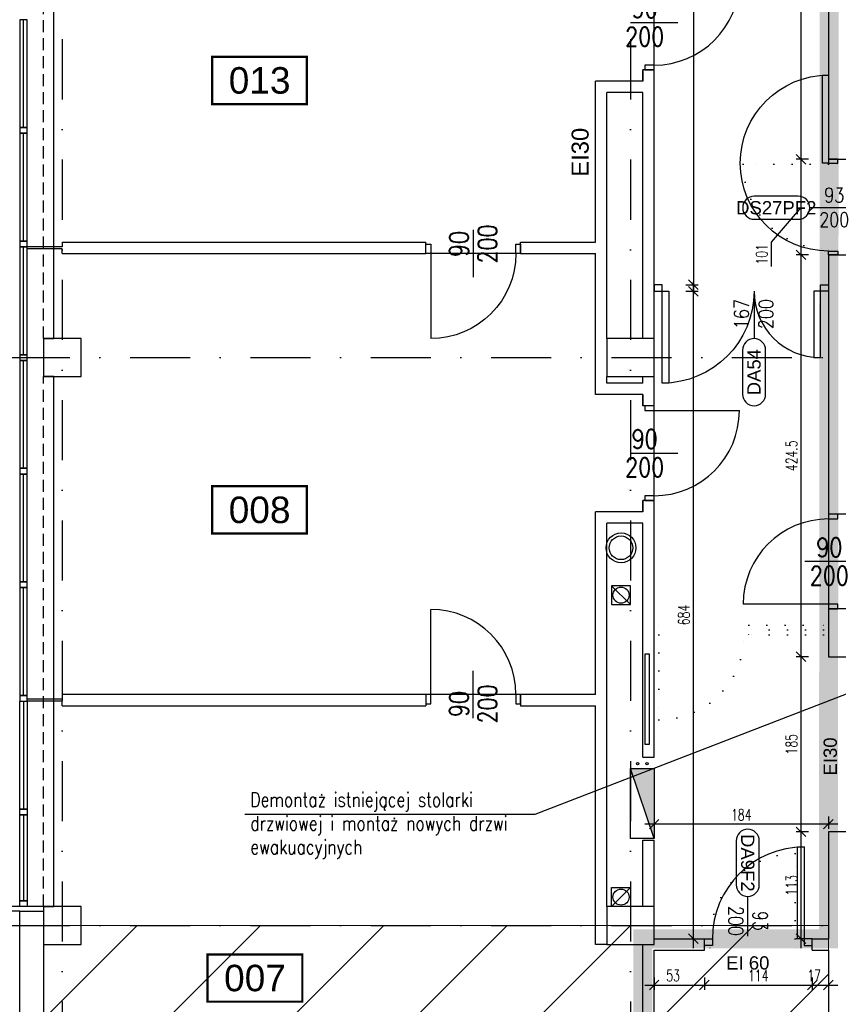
# Model space of a CAD drawing. Header units: centimetres. Extents: x -10702 to 24628, y -4437 to 19798.
# Tile 9 of 92: x 4955 to 5819, y 5517 to 6557. Entities that reach past the tile are written whole.
import ezdxf
from ezdxf.enums import TextEntityAlignment as Align

# ---------------------------------------------------------------- set-up
doc = ezdxf.new("R2010")
doc.units = ezdxf.units.CM
doc.header["$PDMODE"] = 35
doc.header["$PDSIZE"] = 0.1
for name, pattern in [('Kondygnacja  -0_5$0$DIVIDE', [31.75, 12.7, -6.35, 0, -6.35, 0, -6.35]), ('Kondygnacja  -0_5$0$DOT2', [3.175, 0, -3.175]), ('Kondygnacja  -0_5$0$HIDDEN', [9.525, 6.35, -3.175]), ('Osie rzutów$0$DASHDOT2', [12.7, 6.35, -3.175, 0, -3.175])]:
    doc.linetypes.add(name, pattern=pattern)
doc.layers.get('0').update_dxf_attribs({"color": 8})
doc.layers.get('DEFPOINTS').update_dxf_attribs({"color": 8})
for name, color, linetype in [('ARCH_ŚLUSARKA_DRZWI', 8, 'Continuous'), ('Kondygnacja  -0_5$0$ARCH_ETAPOWANIE', 8, 'Kondygnacja  -0_5$0$DIVIDE'), ('Kondygnacja  -0_5$0$ARCH_HYDRANTY', 8, 'Continuous'), ('Kondygnacja  -0_5$0$ARCH_INFO_ETYK_DRZWI', 8, 'Continuous'), ('Kondygnacja  -0_5$0$ARCH_INFO_ETYK_DRZWI_IST', 8, 'Continuous'), ('Kondygnacja  -0_5$0$ARCH_INFO_ODPORNOŚĆ OGNIOWA', 8, 'Continuous'), ('Kondygnacja  -0_5$0$ARCH_INFO_OPISY', 8, 'Continuous'), ('Kondygnacja  -0_5$0$ARCH_MUROWANE_IST', 8, 'Continuous'), ('Kondygnacja  -0_5$0$ARCH_NIEWIDOK_IST', 8, 'Kondygnacja  -0_5$0$HIDDEN'), ('Kondygnacja  -0_5$0$ARCH_OTWORY_WENTYLACJA_IST', 8, 'Continuous'), ('Kondygnacja  -0_5$0$ARCH_PRZEKROJOWE_IST', 8, 'Continuous'), ('Kondygnacja  -0_5$0$ARCH_WIDOK_IST', 8, 'Continuous'), ('Kondygnacja  -0_5$0$ARCH_WYBURZENIA', 8, 'Kondygnacja  -0_5$0$DOT2'), ('Kondygnacja  -0_5$0$ARCH_ŚLUSARKA_DRZWI', 8, 'Continuous'), ('Kondygnacja  -0_5$0$ARCH_ŚLUSARKA_DRZWI_IST', 8, 'Continuous'), ('Kondygnacja  -0_5$0$ARCH_ŚLUSARKA_OKNA_IST', 8, 'Continuous'), ('Kondygnacja  -0_5$0$ARCH_ŻELBET_IST', 8, 'Continuous'), ('Kondygnacja -1$0$ARCH_ŚLUSARKA_DRZWI', 8, 'Continuous'), ('Osie rzutów$0$ARCH_INFO_OSIE_IST', 8, 'Osie rzutów$0$DASHDOT2'), ('Osie rzutów$0$ARCH_INFO_OSIE_OPISY_IST', 8, 'Continuous'), ('Pomieszczenia -05$0$ARCH_INFO_AREA_ETYKIETY_200', 8, 'Continuous')]:
    doc.layers.add(name, color=color, linetype=linetype)
doc.layers.add('Kondygnacja  -0_5$0$ARCH_INFO_WYMIARY', color=8, linetype='Continuous', lineweight=9)
doc.layers.add('Kondygnacja  -0_5$0$ARCH_WIDOK', color=8, linetype='Continuous', lineweight=13)
doc.styles.add('Kondygnacja  -0_5$0$Arial', font='arial.ttf')
doc.styles.add('Kondygnacja  -0_5$0$Romans', font='Romans.shx', dxfattribs={"width": 0.7})
doc.styles.add('Kondygnacja  -0_5$0$ROMANS-50-CM', font='romans.shx', dxfattribs={"width": 0.8, "height": 10})
doc.styles.add('Kondygnacja  -0_5$0$Standard', font='txt')
doc.styles.add('Pomieszczenia -05$0$Arial', font='arial.ttf')
doc.dimstyles.new('Kondygnacja  -0_5$0$ISO-25', dxfattribs={"dimtxt": 2.5, "dimasz": 2.5, "dimexe": 1.25, "dimexo": 0.625, "dimtad": 1, "dimtxsty": 'Kondygnacja  -0_5$0$Standard', "dimcen": 2.5, "dimadec": 0, "dimazin": 0, "dimtfac": 1, "dimtmove": 0, "dimatfit": 3, "dimfxl": 0, "dimarcsym": 0})
doc.dimstyles.new('Kondygnacja  -0_5$0$Wymiary 1-100', dxfattribs={"dimtxt": 12, "dimasz": 10, "dimexe": 5, "dimexo": 0, "dimgap": 4, "dimtad": 1, "dimrnd": 0.5, "dimzin": 12, "dimdsep": 46, "dimtxsty": 'Kondygnacja  -0_5$0$Romans', "dimblk": 'Kondygnacja  -0_5$0$_Oblique', "dimcen": 10, "dimdle": 10, "dimclrt": 55, "dimazin": 0, "dimtfac": 1, "dimtmove": 1, "dimatfit": 3, "dimfxl": 0, "dimtolj": 1, "dimtzin": 0, "dimarcsym": 0})

# ---------------------------------------------------------------- blocks, each defined once
blk = doc.blocks.new('Osie rzutów')
at = {"layer": 'Osie rzutów$0$ARCH_INFO_OSIE_IST', "ltscale": 10}
for p, q in [((5000, 12510), (5000, 4512.32)), ((5600, 12510), (5600, 4512.32)), ((4436.04, 6200), (15156.54, 6200)), ((4436.04, 5600), (15156.54, 5600))]:
    blk.add_line(p, q, dxfattribs=at)
blk = doc.blocks.new('Kondygnacja  -0_5$0$T-drzwi_prawe-200')
at = {"layer": 'Kondygnacja  -0_5$0$ARCH_INFO_ETYK_DRZWI'}
blk.add_line((0, 0), (60, 0), dxfattribs=at)
blk.add_lwpolyline([(143.7, 17.5), (77.5, 17.5, 1), (77.5, -17.5), (143.7, -17.5, 1)], format="xyb", close=True, dxfattribs=at)
at = {"layer": 'Kondygnacja  -0_5$0$ARCH_INFO_ETYK_DRZWI', "color": 1, "style": 'Kondygnacja  -0_5$0$Arial'}
blk.add_attdef('ADS_DRZWI:ODPORNOŚĆ_OGNIOWA', text='', height=20, rotation=90, dxfattribs=at).set_placement((-25.5, 0.1), align=Align.BOTTOM_CENTER)
at = {"layer": 'Kondygnacja  -0_5$0$ARCH_INFO_ETYK_DRZWI', "style": 'Kondygnacja  -0_5$0$Romans', "width": 0.8}
for tag, p in [('ADS_DRZWI:SZEROKOŚĆ', (20.5, 8)), ('ADS_DRZWI:WYSOKOŚĆ', (20.5, -28))]:
    blk.add_attdef(tag, text='', height=22, dxfattribs=at).set_placement(p, align=Align.CENTER)
at = {"layer": 'Kondygnacja  -0_5$0$ARCH_INFO_ETYK_DRZWI', "style": 'Kondygnacja  -0_5$0$Arial'}
blk.add_attdef('ADS_DRZWI:SYMBOL', text='', height=20, dxfattribs=at).set_placement((110.7, 0), align=Align.MIDDLE)
blk = doc.blocks.new('Kondygnacja  -0_5$0$T-drzwi_lewe-200')
at = {"layer": 'Kondygnacja  -0_5$0$ARCH_INFO_ETYK_DRZWI'}
blk.add_line((0, 0), (-60, 0), dxfattribs=at)
blk.add_lwpolyline([(-77.5, 17.5), (-143.7, 17.5, 1), (-143.7, -17.5), (-77.5, -17.5, 1)], format="xyb", close=True, dxfattribs=at)
at = {"layer": 'Kondygnacja  -0_5$0$ARCH_INFO_ETYK_DRZWI', "color": 1, "style": 'Kondygnacja  -0_5$0$Arial'}
blk.add_attdef('ADS_DRZWI:ODPORNOŚĆ_OGNIOWA', text='', height=20, rotation=90, dxfattribs=at).set_placement((56.4, 0.1), align=Align.BOTTOM_CENTER)
at = {"layer": 'Kondygnacja  -0_5$0$ARCH_INFO_ETYK_DRZWI', "style": 'Kondygnacja  -0_5$0$Romans', "width": 0.8}
for tag, p in [('ADS_DRZWI:SZEROKOŚĆ', (-23, 7.9)), ('ADS_DRZWI:WYSOKOŚĆ', (-23, -29))]:
    blk.add_attdef(tag, text='', height=22, dxfattribs=at).set_placement(p, align=Align.CENTER)
at = {"layer": 'Kondygnacja  -0_5$0$ARCH_INFO_ETYK_DRZWI', "style": 'Kondygnacja  -0_5$0$Arial'}
blk.add_attdef('ADS_DRZWI:SYMBOL', text='', height=20, dxfattribs=at).set_placement((-110.6, 0), align=Align.MIDDLE)
blk = doc.blocks.new('Kondygnacja  -0_5$0$T-drzwi_dół-200')
at = {"layer": 'Kondygnacja  -0_5$0$ARCH_INFO_ETYK_DRZWI'}
blk.add_line((0, 0), (0, -60), dxfattribs=at)
blk.add_lwpolyline([(-17.5, -77.5), (-17.5, -143.7, 1), (17.5, -143.7), (17.5, -77.5, 1)], format="xyb", close=True, dxfattribs=at)
at = {"layer": 'Kondygnacja  -0_5$0$ARCH_INFO_ETYK_DRZWI', "style": 'Kondygnacja  -0_5$0$Romans', "width": 0.8}
for tag, p in [('ADS_DRZWI:SZEROKOŚĆ', (-7.9, -23)), ('ADS_DRZWI:WYSOKOŚĆ', (29, -23))]:
    blk.add_attdef(tag, text='', height=22, rotation=90, dxfattribs=at).set_placement(p, align=Align.CENTER)
at = {"layer": 'Kondygnacja  -0_5$0$ARCH_INFO_ETYK_DRZWI', "color": 1, "style": 'Kondygnacja  -0_5$0$Arial'}
blk.add_attdef('ADS_DRZWI:ODPORNOŚĆ_OGNIOWA', text='', height=22, dxfattribs=at).set_placement((-0.1, 13.3), align=Align.BOTTOM_CENTER)
at = {"layer": 'Kondygnacja  -0_5$0$ARCH_INFO_ETYK_DRZWI', "style": 'Kondygnacja  -0_5$0$Arial'}
blk.add_attdef('ADS_DRZWI:SYMBOL', text='', height=20, rotation=90, dxfattribs=at).set_placement((0, -110.6), align=Align.MIDDLE)
blk = doc.blocks.new('Kondygnacja  -0_5$0$_Dot')
at = {"color": 0, "linetype": 'ByBlock', "lineweight": -2}
blk.add_line((-0.5, 0), (-1, 0), dxfattribs=at)
at = {"color": 0, "linetype": 'ByBlock', "const_width": 0.5}
blk.add_lwpolyline([(-0.25, 0, 1), (0.25, 0, 1)], format="xyb", close=True, dxfattribs=at)
blk = doc.blocks.new('Kondygnacja  -0_5$0$_Oblique')
at = {"color": 0, "linetype": 'ByBlock', "lineweight": -2}
blk.add_line((-0.5, -0.5), (0.5, 0.5), dxfattribs=at)
blk = doc.blocks.new('*D177')
at = {"layer": 'DEFPOINTS', "color": 0}
for p in [(5809, 5721.7), (5625, 5708.1), (5625, 5707)]:
    blk.add_point(p, dxfattribs=at)
at = {"layer": 'Kondygnacja  -0_5$0$ARCH_INFO_WYMIARY', "color": 0, "lineweight": -2}
for p, q in [((5809, 5715), (5809, 5702)), ((5819, 5707), (5615, 5707)), ((5625, 5708.1), (5625, 5702))]:
    blk.add_line(p, q, dxfattribs=at)
at = {"layer": 'Kondygnacja  -0_5$0$ARCH_INFO_WYMIARY', "color": 0, "lineweight": -2, "xscale": 10, "yscale": 10, "zscale": 10, "rotation": 180}
blk.add_blockref('Kondygnacja  -0_5$0$_Oblique', (5625, 5707), dxfattribs=at)
at = {"layer": 'Kondygnacja  -0_5$0$ARCH_INFO_WYMIARY', "color": 0, "lineweight": -2, "xscale": 10, "yscale": 10, "zscale": 10}
blk.add_blockref('Kondygnacja  -0_5$0$_Oblique', (5809, 5707), dxfattribs=at)
at = {"layer": 'Kondygnacja  -0_5$0$ARCH_INFO_WYMIARY', "color": 55, "insert": (5717, 5717), "char_height": 12, "attachment_point": 5, "style": 'Kondygnacja  -0_5$0$Romans'}
blk.add_mtext('\\A1;184', dxfattribs=at)
blk = doc.blocks.new('*D232')
at = {"layer": 'DEFPOINTS', "color": 0}
for p in [(5625, 6270), (5666.4, 6270), (5625, 5586)]:
    blk.add_point(p, dxfattribs=at)
at = {"layer": 'Kondygnacja  -0_5$0$ARCH_INFO_WYMIARY', "color": 0, "lineweight": -2}
for p, q in [((5666.4, 5576), (5666.4, 6280)), ((5658.4, 6270), (5671.4, 6270)), ((5658.4, 5586), (5671.4, 5586))]:
    blk.add_line(p, q, dxfattribs=at)
at = {"layer": 'Kondygnacja  -0_5$0$ARCH_INFO_WYMIARY', "color": 0, "lineweight": -2, "xscale": 10, "yscale": 10, "zscale": 10}
for p, rotation in [((5666.4, 6270), 90), ((5666.4, 5586), 270)]:
    blk.add_blockref('Kondygnacja  -0_5$0$_Oblique', p, dxfattribs=dict(at, rotation=rotation))
at = {"layer": 'Kondygnacja  -0_5$0$ARCH_INFO_WYMIARY', "color": 55, "insert": (5656.4, 5928), "char_height": 12, "attachment_point": 5, "rotation": 90, "style": 'Kondygnacja  -0_5$0$Romans'}
blk.add_mtext('\\A1;684', dxfattribs=at)
blk = doc.blocks.new('*D183')
at = {"layer": 'DEFPOINTS', "color": 0}
for p in [(5625, 7530), (5625, 6277), (5666.4, 6277)]:
    blk.add_point(p, dxfattribs=at)
at = {"layer": 'Kondygnacja  -0_5$0$ARCH_INFO_WYMIARY', "color": 0, "lineweight": -2}
for p, q in [((5666.4, 7540), (5666.4, 6267)), ((5658.4, 7530), (5671.4, 7530)), ((5658.4, 6277), (5671.4, 6277))]:
    blk.add_line(p, q, dxfattribs=at)
at = {"layer": 'Kondygnacja  -0_5$0$ARCH_INFO_WYMIARY', "color": 0, "lineweight": -2, "xscale": 10, "yscale": 10, "zscale": 10}
for p, rotation in [((5666.4, 7530), 90), ((5666.4, 6277), 270)]:
    blk.add_blockref('Kondygnacja  -0_5$0$_Oblique', p, dxfattribs=dict(at, rotation=rotation))
at = {"layer": 'Kondygnacja  -0_5$0$ARCH_INFO_WYMIARY', "color": 55, "insert": (5656.4, 6903.5), "char_height": 12, "attachment_point": 5, "rotation": 90, "style": 'Kondygnacja  -0_5$0$Romans'}
blk.add_mtext('\\A1;1253', dxfattribs=at)
blk = doc.blocks.new('*D253')
at = {"layer": 'DEFPOINTS', "color": 0}
for p in [(5780.1, 5699), (5809, 5699), (5809, 5586)]:
    blk.add_point(p, dxfattribs=at)
at = {"layer": 'Kondygnacja  -0_5$0$ARCH_INFO_WYMIARY', "color": 0, "lineweight": -2}
for p, q in [((5780.1, 5576), (5780.1, 5709)), ((5788.1, 5699), (5775.1, 5699)), ((5788.1, 5586), (5775.1, 5586))]:
    blk.add_line(p, q, dxfattribs=at)
at = {"layer": 'Kondygnacja  -0_5$0$ARCH_INFO_WYMIARY', "color": 0, "lineweight": -2, "xscale": 10, "yscale": 10, "zscale": 10}
for p, rotation in [((5780.1, 5699), 90), ((5780.1, 5586), 270)]:
    blk.add_blockref('Kondygnacja  -0_5$0$_Oblique', p, dxfattribs=dict(at, rotation=rotation))
at = {"layer": 'Kondygnacja  -0_5$0$ARCH_INFO_WYMIARY', "color": 55, "insert": (5770.1, 5642.5), "char_height": 12, "attachment_point": 5, "rotation": 90, "style": 'Kondygnacja  -0_5$0$Romans'}
blk.add_mtext('\\A1;113', dxfattribs=at)
blk = doc.blocks.new('*D254')
at = {"layer": 'DEFPOINTS', "color": 0}
for p in [(5780.1, 5884), (5809, 5884), (5809, 5699)]:
    blk.add_point(p, dxfattribs=at)
at = {"layer": 'Kondygnacja  -0_5$0$ARCH_INFO_WYMIARY', "color": 0, "lineweight": -2}
for p, q in [((5780.1, 5689), (5780.1, 5894)), ((5788.1, 5884), (5775.1, 5884)), ((5788.1, 5699), (5775.1, 5699))]:
    blk.add_line(p, q, dxfattribs=at)
at = {"layer": 'Kondygnacja  -0_5$0$ARCH_INFO_WYMIARY', "color": 0, "lineweight": -2, "xscale": 10, "yscale": 10, "zscale": 10}
for p, rotation in [((5780.1, 5884), 90), ((5780.1, 5699), 270)]:
    blk.add_blockref('Kondygnacja  -0_5$0$_Oblique', p, dxfattribs=dict(at, rotation=rotation))
at = {"layer": 'Kondygnacja  -0_5$0$ARCH_INFO_WYMIARY', "color": 55, "insert": (5770.1, 5791.5), "char_height": 12, "attachment_point": 5, "rotation": 90, "style": 'Kondygnacja  -0_5$0$Romans'}
blk.add_mtext('\\A1;185', dxfattribs=at)
blk = doc.blocks.new('*D255')
at = {"layer": 'DEFPOINTS', "color": 0}
for p in [(5780.1, 6308.5), (5809, 6308.5), (5809, 5884)]:
    blk.add_point(p, dxfattribs=at)
at = {"layer": 'Kondygnacja  -0_5$0$ARCH_INFO_WYMIARY', "color": 0, "lineweight": -2}
for p, q in [((5780.1, 5874), (5780.1, 6318.5)), ((5788.1, 6308.5), (5775.1, 6308.5)), ((5788.1, 5884), (5775.1, 5884))]:
    blk.add_line(p, q, dxfattribs=at)
at = {"layer": 'Kondygnacja  -0_5$0$ARCH_INFO_WYMIARY', "color": 0, "lineweight": -2, "xscale": 10, "yscale": 10, "zscale": 10}
for p, rotation in [((5780.1, 6308.5), 90), ((5780.1, 5884), 270)]:
    blk.add_blockref('Kondygnacja  -0_5$0$_Oblique', p, dxfattribs=dict(at, rotation=rotation))
at = {"layer": 'Kondygnacja  -0_5$0$ARCH_INFO_WYMIARY', "color": 55, "insert": (5770.1, 6096.2), "char_height": 12, "attachment_point": 5, "rotation": 90, "style": 'Kondygnacja  -0_5$0$Romans'}
blk.add_mtext('\\A1;424.5', dxfattribs=at)
blk = doc.blocks.new('*D196')
at = {"layer": 'DEFPOINTS', "color": 0}
for p in [(5780.1, 6409.5), (5809, 6409.5), (5809, 6308.5)]:
    blk.add_point(p, dxfattribs=at)
at = {"layer": 'Kondygnacja  -0_5$0$ARCH_INFO_WYMIARY', "color": 0, "lineweight": -2}
for p, q in [((5780.1, 6298.5), (5780.1, 6419.5)), ((5788.1, 6409.5), (5775.1, 6409.5)), ((5780.1, 6359), (5748.6, 6322.1)), ((5748.6, 6322.1), (5748.6, 6296.1)), ((5788.1, 6308.5), (5775.1, 6308.5))]:
    blk.add_line(p, q, dxfattribs=at)
at = {"layer": 'Kondygnacja  -0_5$0$ARCH_INFO_WYMIARY', "color": 0, "lineweight": -2, "xscale": 10, "yscale": 10, "zscale": 10}
for p, rotation in [((5780.1, 6409.5), 90), ((5780.1, 6308.5), 270)]:
    blk.add_blockref('Kondygnacja  -0_5$0$_Oblique', p, dxfattribs=dict(at, rotation=rotation))
at = {"layer": 'Kondygnacja  -0_5$0$ARCH_INFO_WYMIARY', "color": 55, "insert": (5738.6, 6309.1), "char_height": 12, "attachment_point": 5, "rotation": 90, "style": 'Kondygnacja  -0_5$0$Romans'}
blk.add_mtext('\\A1;101', dxfattribs=at)
blk = doc.blocks.new('*D197')
at = {"layer": 'DEFPOINTS', "color": 0}
for p in [(5780.1, 8380), (5809, 8380), (5809, 6409.5)]:
    blk.add_point(p, dxfattribs=at)
at = {"layer": 'Kondygnacja  -0_5$0$ARCH_INFO_WYMIARY', "color": 0, "lineweight": -2}
for p, q in [((5780.1, 6399.5), (5780.1, 8390)), ((5788.1, 8380), (5775.1, 8380)), ((5788.1, 6409.5), (5775.1, 6409.5))]:
    blk.add_line(p, q, dxfattribs=at)
at = {"layer": 'Kondygnacja  -0_5$0$ARCH_INFO_WYMIARY', "color": 0, "lineweight": -2, "xscale": 10, "yscale": 10, "zscale": 10}
for p, rotation in [((5780.1, 8380), 90), ((5780.1, 6409.5), 270)]:
    blk.add_blockref('Kondygnacja  -0_5$0$_Oblique', p, dxfattribs=dict(at, rotation=rotation))
at = {"layer": 'Kondygnacja  -0_5$0$ARCH_INFO_WYMIARY', "color": 55, "insert": (5770.1, 7250), "char_height": 12, "attachment_point": 5, "rotation": 90, "style": 'Kondygnacja  -0_5$0$Romans'}
blk.add_mtext('\\A1;1970.5', dxfattribs=at)
blk = doc.blocks.new('*D259')
at = {"layer": 'DEFPOINTS', "color": 0}
for p in [(5625, 5574), (5678, 5574), (5678, 5537.1)]:
    blk.add_point(p, dxfattribs=at)
at = {"layer": 'Kondygnacja  -0_5$0$ARCH_INFO_WYMIARY', "color": 0, "lineweight": -2}
for p, q in [((5625, 5545.1), (5625, 5532.1)), ((5678, 5545.1), (5678, 5532.1)), ((5615, 5537.1), (5688, 5537.1))]:
    blk.add_line(p, q, dxfattribs=at)
at = {"layer": 'Kondygnacja  -0_5$0$ARCH_INFO_WYMIARY', "color": 0, "lineweight": -2, "xscale": 10, "yscale": 10, "zscale": 10, "rotation": 180}
blk.add_blockref('Kondygnacja  -0_5$0$_Oblique', (5625, 5537.1), dxfattribs=at)
at = {"layer": 'Kondygnacja  -0_5$0$ARCH_INFO_WYMIARY', "color": 0, "lineweight": -2, "xscale": 10, "yscale": 10, "zscale": 10}
blk.add_blockref('Kondygnacja  -0_5$0$_Oblique', (5678, 5537.1), dxfattribs=at)
at = {"layer": 'Kondygnacja  -0_5$0$ARCH_INFO_WYMIARY', "color": 55, "insert": (5645, 5547.1), "char_height": 12, "attachment_point": 5, "style": 'Kondygnacja  -0_5$0$Romans'}
blk.add_mtext('\\A1;53', dxfattribs=at)
blk = doc.blocks.new('*D260')
at = {"layer": 'DEFPOINTS', "color": 0}
for p in [(5678, 5574), (5792, 5574), (5792, 5537.1)]:
    blk.add_point(p, dxfattribs=at)
at = {"layer": 'Kondygnacja  -0_5$0$ARCH_INFO_WYMIARY', "color": 0, "lineweight": -2}
for p, q in [((5678, 5545.1), (5678, 5532.1)), ((5792, 5545.1), (5792, 5532.1)), ((5668, 5537.1), (5802, 5537.1))]:
    blk.add_line(p, q, dxfattribs=at)
at = {"layer": 'Kondygnacja  -0_5$0$ARCH_INFO_WYMIARY', "color": 0, "lineweight": -2, "xscale": 10, "yscale": 10, "zscale": 10, "rotation": 180}
blk.add_blockref('Kondygnacja  -0_5$0$_Oblique', (5678, 5537.1), dxfattribs=at)
at = {"layer": 'Kondygnacja  -0_5$0$ARCH_INFO_WYMIARY', "color": 0, "lineweight": -2, "xscale": 10, "yscale": 10, "zscale": 10}
blk.add_blockref('Kondygnacja  -0_5$0$_Oblique', (5792, 5537.1), dxfattribs=at)
at = {"layer": 'Kondygnacja  -0_5$0$ARCH_INFO_WYMIARY', "color": 55, "insert": (5735, 5547.1), "char_height": 12, "attachment_point": 5, "style": 'Kondygnacja  -0_5$0$Romans'}
blk.add_mtext('\\A1;114', dxfattribs=at)
blk = doc.blocks.new('*D261')
at = {"layer": 'DEFPOINTS', "color": 0}
for p in [(5792, 5574), (5809, 5574), (5809, 5537.1)]:
    blk.add_point(p, dxfattribs=at)
at = {"layer": 'Kondygnacja  -0_5$0$ARCH_INFO_WYMIARY', "color": 0, "lineweight": -2}
for p, q in [((5792, 5545.1), (5792, 5532.1)), ((5809, 5545.1), (5809, 5532.1)), ((5782, 5537.1), (5819, 5537.1))]:
    blk.add_line(p, q, dxfattribs=at)
at = {"layer": 'Kondygnacja  -0_5$0$ARCH_INFO_WYMIARY', "color": 0, "lineweight": -2, "xscale": 10, "yscale": 10, "zscale": 10, "rotation": 180}
blk.add_blockref('Kondygnacja  -0_5$0$_Oblique', (5792, 5537.1), dxfattribs=at)
at = {"layer": 'Kondygnacja  -0_5$0$ARCH_INFO_WYMIARY', "color": 0, "lineweight": -2, "xscale": 10, "yscale": 10, "zscale": 10}
blk.add_blockref('Kondygnacja  -0_5$0$_Oblique', (5809, 5537.1), dxfattribs=at)
at = {"layer": 'Kondygnacja  -0_5$0$ARCH_INFO_WYMIARY', "color": 55, "insert": (5794, 5547.1), "char_height": 12, "attachment_point": 5, "style": 'Kondygnacja  -0_5$0$Romans'}
blk.add_mtext('\\A1;17', dxfattribs=at)
blk = doc.blocks.new('*D205')
at = {"layer": 'DEFPOINTS', "color": 0}
for p in [(4824.8, 5531), (4985.4, 5531), (4824.8, 5331)]:
    blk.add_point(p, dxfattribs=at)
at = {"layer": 'Kondygnacja  -0_5$0$ARCH_INFO_WYMIARY', "color": 0, "lineweight": -2}
for p, q in [((4824.8, 5321), (4824.8, 5541)), ((4832.8, 5531), (4819.8, 5531)), ((4824.8, 5331), (4819.8, 5331))]:
    blk.add_line(p, q, dxfattribs=at)
at = {"layer": 'Kondygnacja  -0_5$0$ARCH_INFO_WYMIARY', "color": 0, "lineweight": -2, "xscale": 10, "yscale": 10, "zscale": 10}
for p, rotation in [((4824.8, 5531), 90), ((4824.8, 5331), 270)]:
    blk.add_blockref('Kondygnacja  -0_5$0$_Oblique', p, dxfattribs=dict(at, rotation=rotation))
at = {"layer": 'Kondygnacja  -0_5$0$ARCH_INFO_WYMIARY', "color": 55, "insert": (4814.8, 5431), "char_height": 12, "attachment_point": 5, "rotation": 90, "style": 'Kondygnacja  -0_5$0$Romans'}
blk.add_mtext('\\A1;200', dxfattribs=at)
blk = doc.blocks.new('Kondygnacja  -0_5$0$DRZWI90')
blk.add_line((-45, 0), (-45, 90))
at = {"lineweight": -3}
for p, q in [((0, -25), (0, 25)), ((45, 0), (-45, 0))]:
    blk.add_line(p, q, dxfattribs=at)
for points in [[(-50, -10), (-45, -10), (-45, 0), (-50, 0)], [(45, -10), (50, -10), (50, 0), (45, 0)]]:
    blk.add_lwpolyline(points, close=True, dxfattribs=at)
blk.add_arc((-45, 0), 90, 0, 90, dxfattribs=at)
blk = doc.blocks.new('Kondygnacja  -0_5$0$hydrant 25 84x25')
at = {"layer": 'Kondygnacja  -0_5$0$ARCH_HYDRANTY'}
blk.add_hatch(color=256, dxfattribs=at).paths.add_polyline_path([(-8639.1, -3748.5), (-8565.1, -3723.5), (-8565.1, -3748.5)])
for points in [[(-8639.1, -3748.5), (-8565.1, -3723.5), (-8565.1, -3748.5)], [(-8565.1, -3748.5), (-8639.1, -3748.5), (-8639.1, -3723.5), (-8565.1, -3723.5)]]:
    blk.add_lwpolyline(points, close=True, dxfattribs=at)
for centre in [(-8560.1, -3731), (-8560.1, -3741)]:
    blk.add_circle(centre, 1.25, dxfattribs=at)
blk = doc.blocks.new('Pomieszczenia -05$0$etykieta_numer')
at = {"color": 0, "linetype": 'ByBlock', "const_width": 2.44}
blk.add_lwpolyline([(-50, -50), (-50, 0), (50, 0), (50, -50)], close=True, dxfattribs=at)
at = {"color": 0, "linetype": 'ByBlock', "style": 'Pomieszczenia -05$0$Arial'}
blk.add_attdef('AECAREA:NUMBER', text='', height=28, dxfattribs=at).set_placement((0, -25), align=Align.MIDDLE)

msp = doc.modelspace()

# ---------------------------------------------------------------- hatches: boundary and pattern name
at = {"layer": 'Kondygnacja  -0_5$0$ARCH_WIDOK'}
h = msp.add_hatch(dxfattribs=at)
h.set_pattern_fill('ANSI31', color=256, scale=29, style=0)
h.paths.add_polyline_path([(5809, 5600), (4980, 5600), (4980, 4965), (5809, 4965)])

# ---------------------------------------------------------------- linework, layer by layer
at = {"layer": 'ARCH_ŚLUSARKA_DRZWI', "linetype": 'Continuous', "lineweight": -3}
msp.add_lwpolyline([(5615, 5791.5), (5620, 5791.5), (5620, 5886.5), (5615, 5886.5)], close=True, dxfattribs=at)
at = {"layer": 'Kondygnacja  -0_5$0$ARCH_ETAPOWANIE', "ltscale": 10, "const_width": 20, "elevation": 300}
msp.add_lwpolyline([(4946, 3931), (4946, 5443), (5613, 5443), (5613, 5586), (5809, 5586), (5815, 12220), (6212, 12220), (6212, 13458.874), (6172, 13458.874), (6171.997, 14762.582), (4925, 14762.019), (4925, 14762.019), (8839.196, 14763.787)], dxfattribs=at)
at = {"layer": 'Kondygnacja  -0_5$0$ARCH_MUROWANE_IST', "ltscale": 4}
for p, q in [((5809, 8380), (5809, 6409.5)), ((5613, 6492), (5613, 6504)), ((5613, 6499), (5613, 6504)), ((5625, 6504), (5613, 6504)), ((5613, 6504), (5613, 6492)), ((5625, 6220), (5625, 6504)), ((5563, 6322), (5563, 6492)), ((5613, 6492), (5563, 6492)), ((5613, 6492), (5613, 6499)), ((5575, 6220), (5575, 6480)), ((5613, 6480), (5575, 6480)), ((5613, 6450), (5613, 6480)), ((5613, 6220), (5613, 6450)), ((5809, 6409.5), (5840, 6409.5)), ((5000, 6317), (4963, 6317)), ((5000, 6315), (4963, 6315)), ((5000, 6322), (5384, 6322)), ((5000, 6322), (5000, 6317)), ((5000, 6310), (5000, 6315)), ((5384, 6310), (5384, 6322)), ((5484, 6322), (5563, 6322)), ((5484, 6310), (5484, 6322)), ((5000, 6310), (5384, 6310)), ((5484, 6310), (5563, 6310)), ((5563, 6161), (5563, 6310)), ((5809, 6308.5), (5840, 6308.5)), ((5809, 6308.5), (5809, 6034.5)), ((5575, 6173), (5575, 6180)), ((5613, 6173), (5613, 6180)), ((5625, 6149), (5625, 6180)), ((5613, 6173), (5575, 6173)), ((5613, 6161), (5563, 6161)), ((5613, 6149), (5613, 6161)), ((5613, 6149), (5613, 6161)), ((5613, 6161), (5613, 6149)), ((5625, 6149), (5613, 6149)), ((5613, 6037), (5613, 6049)), ((5613, 6044), (5613, 6049)), ((5625, 6049), (5613, 6049)), ((5613, 6049), (5613, 6037)), ((5625, 6044), (5625, 6049)), ((5625, 5778), (5625, 6049)), ((5563, 5844), (5563, 6037)), ((5613, 6037), (5563, 6037)), ((5613, 6037), (5613, 6044)), ((5840, 6034.5), (5809, 6034.5)), ((5575, 5620), (5575, 6025)), ((5613, 6025), (5575, 6025)), ((5613, 5778), (5613, 6025)), ((5840, 5934.5), (5809, 5934.5)), ((5809, 5934.5), (5809, 5884)), ((5809, 5884), (5840, 5884)), ((5000, 5839), (4963, 5839)), ((5000, 5837), (4963, 5837)), ((5384, 5844), (5000, 5844)), ((5000, 5844), (5000, 5839)), ((5000, 5832), (5000, 5837)), ((5384, 5844), (5384, 5832)), ((5563, 5844), (5484, 5844)), ((5484, 5844), (5484, 5832)), ((5000, 5832), (5384, 5832)), ((5484, 5832), (5563, 5832)), ((5563, 5580), (5563, 5832)), ((5840, 5699), (5809, 5699)), ((5809, 5699), (5809, 5586)), ((5613, 5620), (5613, 5690)), ((5625, 5620), (5625, 5690)), ((4980, 5620), (4963, 5620)), ((5575, 5580), (5563, 5580)), ((5613, 5443), (5613, 5580)), ((5625, 5586), (5678, 5586)), ((5678, 5574), (5678, 5586)), ((5792, 5574), (5792, 5586)), ((5792, 5586), (5809, 5586)), ((5625, 5574), (5678, 5574)), ((5625, 5431), (5625, 5574)), ((5792, 5574), (5809, 5574)), ((5809, 5574), (5809, 4985))]:
    msp.add_line(p, q, dxfattribs=at)
for points in [[(5613, 5778), (5625, 5778)], [(5613, 5690), (5625, 5690)], [(4969.59, 4940), (4955, 4940), (4955, 5615), (4980, 5615), (4980, 4965)]]:
    msp.add_lwpolyline(points, dxfattribs=at)
at = {"layer": 'Kondygnacja  -0_5$0$ARCH_NIEWIDOK_IST', "ltscale": 2}
for p, q in [((4980, 6220), (4980, 6780)), ((4980, 5620), (4980, 6180))]:
    msp.add_line(p, q, dxfattribs=at)
at = {"layer": 'Kondygnacja  -0_5$0$ARCH_OTWORY_WENTYLACJA_IST'}
for p, q in [((5600, 5939), (5580, 5959)), ((5600, 5640), (5580, 5620)), ((4964, 5615), (4970, 5615))]:
    msp.add_line(p, q, dxfattribs=at)
for points in [[(5600, 5959), (5580, 5959), (5580, 5939), (5600, 5939)], [(5600, 5620), (5580, 5620), (5580, 5640), (5600, 5640)]]:
    msp.add_lwpolyline(points, close=True, dxfattribs=at)
for centre, radius in [((5590, 5999), 15.75), ((5590, 5999), 12.5), ((5590, 5949), 8.5), ((5590, 5630), 8.5)]:
    msp.add_circle(centre, radius, dxfattribs=at)
at = {"layer": 'Kondygnacja  -0_5$0$ARCH_PRZEKROJOWE_IST', "ltscale": 4}
for p, q in [((4955, 5620), (4900, 5620)), ((4955, 5615), (4905, 5615))]:
    msp.add_line(p, q, dxfattribs=at)
at = {"layer": 'Kondygnacja  -0_5$0$ARCH_WIDOK'}
msp.add_lwpolyline([(5809, 5600), (4980, 5600), (4980, 4965), (5809, 4965)], close=True, dxfattribs=at)
at = {"layer": 'Kondygnacja  -0_5$0$ARCH_WIDOK_IST'}
for points in [[(4980, 6220), (4991, 6220), (4991, 6780), (4980, 6780)], [(4980, 5620), (4991, 5620), (4991, 6180), (4980, 6180)]]:
    msp.add_lwpolyline(points, dxfattribs=at)
at = {"layer": 'Kondygnacja  -0_5$0$ARCH_WYBURZENIA', "ltscale": 6}
for p, q in [((5809, 6404.5), (5719, 6404.5)), ((5804, 5912.25), (5725, 5912.25)), ((5630, 5907.25), (5630, 5817.25)), ((5774, 5586), (5774, 5676))]:
    msp.add_line(p, q, dxfattribs=at)
for points in [[(5819, 6409.5), (5819, 6404.5), (5809, 6404.5), (5809, 6409.5)], [(5819, 6314.5), (5819, 6309.5), (5809, 6309.5), (5809, 6314.5)], [(5625, 5917.25), (5630, 5917.25), (5630, 5907.25), (5625, 5907.25)], [(5804, 5907.25), (5725, 5907.25), (5725, 5917.25), (5804, 5917.25)], [(5809, 5907.25), (5804, 5907.25), (5804, 5917.25), (5809, 5917.25)], [(5684, 5576), (5678, 5576), (5678, 5586), (5684, 5586)], [(5792, 5576), (5774, 5576), (5774, 5586), (5792, 5586)]]:
    msp.add_lwpolyline(points, close=True, dxfattribs=at)
for centre, start, end in [((5809, 6404.5), 180, 270), ((5630, 5907.25), 270, 0), ((5774, 5586), 90, 180)]:
    msp.add_arc(centre, 90, start, end, dxfattribs=at)
at = {"layer": 'Kondygnacja  -0_5$0$ARCH_ŚLUSARKA_DRZWI', "linetype": 'Continuous', "lineweight": -3}
for points in [[(5809, 6405.5), (5802.7, 6405.5), (5802.7, 6498.5), (5809, 6498.5)], [(5819.1, 6405.5), (5819.1, 6409.5), (5809, 6409.5), (5809, 6405.5)], [(5819.1, 6312.5), (5819.1, 6308.5), (5809, 6308.5), (5809, 6312.5)], [(5633.5, 6277), (5625, 6277), (5625, 6270), (5633.5, 6270)], [(5800.5, 6277), (5809, 6277), (5809, 6270), (5800.5, 6270)], [(5633.5, 6270), (5640.5, 6270), (5640.5, 6173), (5633.5, 6173)], [(5800.5, 6270), (5793.5, 6270), (5793.5, 6200), (5800.5, 6200)]]:
    msp.add_lwpolyline(points, close=True, dxfattribs=at)
at = {"layer": 'Kondygnacja  -0_5$0$ARCH_ŚLUSARKA_DRZWI', "linetype": 'Continuous', "lineweight": -3, "extrusion": (0, 0, -1)}
for centre, radius, start, end in [((-5809, 6405.5), 93, 270, 90), ((-5633.5, 6270), 97, 180, 270)]:
    msp.add_arc(centre, radius, start, end, dxfattribs=at)
at = {"layer": 'Kondygnacja  -0_5$0$ARCH_ŚLUSARKA_DRZWI', "linetype": 'Continuous', "lineweight": -3}
msp.add_arc((5800.5, 6270), 70, 180, 270, dxfattribs=at)
at = {"layer": 'Kondygnacja  -0_5$0$ARCH_ŚLUSARKA_OKNA_IST'}
for p, q in [((4959, 6443), (4959, 6557)), ((4959, 6323), (4959, 6437)), ((4959, 6203), (4959, 6317)), ((4959, 6083), (4959, 6197)), ((4959, 5963), (4959, 6077)), ((4959, 5843), (4959, 5957)), ((4959, 5837), (4959, 5723)), ((4959, 5717), (4959, 5626))]:
    msp.add_line(p, q, dxfattribs=at)
for points in [[(4963, 6443), (4963, 6557), (4955, 6557), (4955, 6443)], [(4963, 6437), (4963, 6443), (4955, 6443), (4955, 6437)], [(4963, 6323), (4963, 6437), (4955, 6437), (4955, 6323)], [(4963, 6317), (4963, 6323), (4955, 6323), (4955, 6317)], [(4963, 6203), (4963, 6317), (4955, 6317), (4955, 6203)], [(4963, 6197), (4963, 6203), (4955, 6203), (4955, 6197)], [(4963, 6083), (4963, 6197), (4955, 6197), (4955, 6083)], [(4963, 6077), (4963, 6083), (4955, 6083), (4955, 6077)], [(4963, 5963), (4963, 6077), (4955, 6077), (4955, 5963)], [(4963, 5957), (4963, 5963), (4955, 5963), (4955, 5957)], [(4963, 5843), (4963, 5957), (4955, 5957), (4955, 5843)], [(4963, 5837), (4963, 5843), (4955, 5843), (4955, 5837)], [(4963, 5837), (4963, 5723), (4955, 5723), (4955, 5837)], [(4963, 5723), (4963, 5717), (4955, 5717), (4955, 5723)], [(4963, 5717), (4963, 5626), (4955, 5626), (4955, 5717)], [(4963, 5626), (4963, 5620), (4955, 5620), (4955, 5626)]]:
    msp.add_lwpolyline(points, close=True, dxfattribs=at)
at = {"layer": 'Kondygnacja  -0_5$0$ARCH_ŻELBET_IST', "ltscale": 4}
for points in [[(4980, 6180), (5020, 6180), (5020, 6220), (4980, 6220)], [(5575, 6180), (5625, 6180), (5625, 6220), (5575, 6220)], [(4980, 5580), (5020, 5580), (5020, 5620), (4980, 5620)], [(5575, 5580), (5625, 5580), (5625, 5620), (5575, 5620)]]:
    msp.add_lwpolyline(points, close=True, dxfattribs=at)
at = {"layer": 'Kondygnacja -1$0$ARCH_ŚLUSARKA_DRZWI', "linetype": 'Continuous', "lineweight": -3}
for points in [[(5783.5, 5586), (5776.5, 5586), (5776.5, 5683), (5783.5, 5683)], [(5686.5, 5579), (5678, 5579), (5678, 5586), (5686.5, 5586)], [(5783.5, 5579), (5792, 5579), (5792, 5586), (5783.5, 5586)]]:
    msp.add_lwpolyline(points, close=True, dxfattribs=at)
msp.add_arc((5783.5, 5586), 97, 90, 180, dxfattribs=at)

# ---------------------------------------------------------------- block references
at = {"layer": 'Kondygnacja  -0_5$0$ARCH_HYDRANTY', "rotation": 90}
msp.add_blockref('Kondygnacja  -0_5$0$hydrant 25 84x25', (1876.541, 14331.107), dxfattribs=at)
at = {"layer": 'Kondygnacja  -0_5$0$ARCH_INFO_ETYK_DRZWI', "linetype": 'Continuous', "lineweight": -3, "xscale": 0.7, "yscale": 0.7, "zscale": 0.7}
for name, p, values in [('Kondygnacja  -0_5$0$T-drzwi_lewe-200', (5831.348, 6358.342), {'ADS_DRZWI:SYMBOL': 'DS27PF2', 'ADS_DRZWI:SZEROKOŚĆ': '93', 'ADS_DRZWI:ODPORNOŚĆ_OGNIOWA': 'EI 60', 'ADS_DRZWI:WYSOKOŚĆ': '200'}), ('Kondygnacja  -0_5$0$T-drzwi_prawe-200', (5840, 5778.5), {'ADS_DRZWI:ODPORNOŚĆ_OGNIOWA': 'EI30', 'ADS_DRZWI:SZEROKOŚĆ': '168', 'ADS_DRZWI:SYMBOL': 'DA36F1', 'ADS_DRZWI:WYSOKOŚĆ': '200'})]:
    msp.add_blockref(name, p, dxfattribs=at).add_auto_attribs(values)
at = {"layer": 'Kondygnacja  -0_5$0$ARCH_INFO_ETYK_DRZWI', "linetype": 'Continuous', "lineweight": -3}
ref = msp.add_blockref('Kondygnacja  -0_5$0$T-drzwi_dół-200', (5730.5, 6262), dxfattribs=dict(at, xscale=0.7, yscale=0.7, zscale=0.7))
ref.add_attrib('ADS_DRZWI:WYSOKOŚĆ', '200', dxfattribs={"height": 15.4, "rotation": 90, "style": 'Kondygnacja  -0_5$0$Romans', "width": 0.8}).set_placement((5750.8, 6245.9), align=Align.CENTER)
ref.add_attrib('ADS_DRZWI:SZEROKOŚĆ', '167', dxfattribs={"height": 15.4, "rotation": 90, "style": 'Kondygnacja  -0_5$0$Romans', "width": 0.8}).set_placement((5724.963, 6245.9), align=Align.CENTER)
ref.add_attrib('ADS_DRZWI:SYMBOL', 'DA54', dxfattribs={"height": 14, "rotation": 90, "style": 'Kondygnacja  -0_5$0$Arial'}).set_placement((5730.5, 6184.588), align=Align.MIDDLE)
at = {"layer": 'Kondygnacja  -0_5$0$ARCH_INFO_ETYK_DRZWI', "linetype": 'Continuous', "lineweight": -3, "xscale": 0.7000000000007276, "yscale": 0.7000000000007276, "zscale": 0.7, "rotation": 270}
msp.add_blockref('Kondygnacja  -0_5$0$T-drzwi_lewe-200', (5723.815, 5588.752), dxfattribs=at).add_auto_attribs({'ADS_DRZWI:SYMBOL': 'DA9F2', 'ADS_DRZWI:SZEROKOŚĆ': '93', 'ADS_DRZWI:ODPORNOŚĆ_OGNIOWA': 'EI 60', 'ADS_DRZWI:WYSOKOŚĆ': '200'})
at = {"layer": 'Kondygnacja  -0_5$0$ARCH_ŚLUSARKA_DRZWI_IST'}
for p, rotation in [((5625, 6554), 270), ((5625, 6099), 270), ((5809, 5984.5), 90)]:
    msp.add_blockref('Kondygnacja  -0_5$0$DRZWI90', p, dxfattribs=dict(at, rotation=rotation))
at = {"layer": 'Kondygnacja  -0_5$0$ARCH_ŚLUSARKA_DRZWI_IST', "xscale": -1, "rotation": 180}
msp.add_blockref('Kondygnacja  -0_5$0$DRZWI90', (5434, 6310), dxfattribs=at)
at = {"layer": 'Kondygnacja  -0_5$0$ARCH_ŚLUSARKA_DRZWI_IST'}
msp.add_blockref('Kondygnacja  -0_5$0$DRZWI90', (5434, 5844), dxfattribs=at)
at = {"layer": 'Osie rzutów$0$ARCH_INFO_OSIE_OPISY_IST'}
msp.add_blockref('Osie rzutów', (0, 0), dxfattribs=at)
at = {"layer": 'Pomieszczenia -05$0$ARCH_INFO_AREA_ETYKIETY_200', "linetype": 'Continuous', "lineweight": -3}
for p, values in [((5208.364, 6517.886), {'AECAREA:NUMBER': '013'}), ((5208.364, 6064.131), {'AECAREA:NUMBER': '008'}), ((5203.472, 5569.494), {'AECAREA:NUMBER': '007'})]:
    msp.add_blockref('Pomieszczenia -05$0$etykieta_numer', p, dxfattribs=at).add_auto_attribs(values)

# ---------------------------------------------------------------- texts
at = {"layer": 'Kondygnacja  -0_5$0$ARCH_INFO_ETYK_DRZWI_IST', "char_height": 20, "width": 10, "attachment_point": 5, "line_spacing_factor": 0.9, "style": 'Kondygnacja  -0_5$0$ROMANS-50-CM'}
for insert in [(5615, 6554), (5615, 6099), (5809.999, 5984.5)]:
    msp.add_mtext('90\\P200', dxfattribs=dict(at, insert=insert))
at = {"layer": 'Kondygnacja  -0_5$0$ARCH_INFO_ETYK_DRZWI_IST', "char_height": 20, "width": 10, "attachment_point": 5, "rotation": 90, "line_spacing_factor": 0.9, "style": 'Kondygnacja  -0_5$0$ROMANS-50-CM'}
for insert in [(5434, 6320), (5434, 5834)]:
    msp.add_mtext('90\\P200', dxfattribs=dict(at, insert=insert))
at = {"layer": 'Kondygnacja  -0_5$0$ARCH_INFO_ODPORNOŚĆ OGNIOWA', "insert": (5531.946, 6416.916), "char_height": 18, "width": 53.33252, "attachment_point": 5, "rotation": 90, "style": 'Kondygnacja  -0_5$0$Arial'}
msp.add_mtext('\\PEI30', dxfattribs=at)
at = {"layer": 'Kondygnacja  -0_5$0$ARCH_INFO_OPISY', "insert": (5198.569, 5740.495), "char_height": 15, "width": 300.52327, "attachment_point": 1, "style": 'Kondygnacja  -0_5$0$ROMANS-50-CM'}
msp.add_mtext('Demontaż istniejącej stolarki drzwiowej i montaż nowych drzwi ewakuacyjnych', dxfattribs=at)

# ---------------------------------------------------------------- dimensions: what is measured, and where the dimension line sits
at = {"layer": 'Kondygnacja  -0_5$0$ARCH_INFO_WYMIARY'}
for base, p1, p2, picture, middle in [((5780.129, 8380), (5809, 6409.5), (5809, 8380), '*D197', (5780.129, 7250.006)), ((5780.129, 6409.5), (5809, 6308.5), (5809, 6409.5), '*D196', (5748.626, 6318.135))]:
    dim = msp.add_linear_dim(base=base, p1=p1, p2=p2, angle=90, dimstyle='Kondygnacja  -0_5$0$Wymiary 1-100', dxfattribs=at)
    dim.commit()
    dim.dimension.update_dxf_attribs({"geometry": picture, "text_midpoint": middle, "dimtype": 160})
for base, p1, p2, picture, middle in [((5666.358, 6277), (5625, 7530), (5625, 6277), '*D183', (5656.358, 6903.5)), ((5780.129, 6308.5), (5809, 5884), (5809, 6308.5), '*D255', (5770.129, 6096.25)), ((5666.358, 6270), (5625, 5586), (5625, 6270), '*D232', (5656.358, 5928)), ((5780.129, 5884), (5809, 5699), (5809, 5884), '*D254', (5770.129, 5791.5)), ((5780.129, 5699), (5809, 5586), (5809, 5699), '*D253', (5770.129, 5642.5)), ((4824.841, 5531), (4824.841, 5331), (4985.383, 5531), '*D205', (4814.841, 5431))]:
    dim = msp.add_linear_dim(base=base, p1=p1, p2=p2, angle=90, dimstyle='Kondygnacja  -0_5$0$Wymiary 1-100', dxfattribs=at)
    dim.commit()
    dim.dimension.update_dxf_attribs({"geometry": picture, "text_midpoint": middle})
for base, p1, p2, picture, middle in [((5625, 5707.003), (5809, 5721.702), (5625, 5708.072), '*D177', (5717, 5717.003)), ((5792, 5537.128), (5678, 5574), (5792, 5574), '*D260', (5735, 5547.128))]:
    dim = msp.add_linear_dim(base=base, p1=p1, p2=p2, dimstyle='Kondygnacja  -0_5$0$Wymiary 1-100', dxfattribs=at)
    dim.commit()
    dim.dimension.update_dxf_attribs({"geometry": picture, "text_midpoint": middle})
for base, p1, p2, picture, middle in [((5678, 5537.128), (5625, 5574), (5678, 5574), '*D259', (5645, 5537.128)), ((5809, 5537.128), (5792, 5574), (5809, 5574), '*D261', (5794, 5537.128))]:
    dim = msp.add_linear_dim(base=base, p1=p1, p2=p2, dimstyle='Kondygnacja  -0_5$0$Wymiary 1-100', dxfattribs=at)
    dim.commit()
    dim.dimension.update_dxf_attribs({"geometry": picture, "text_midpoint": middle, "dimtype": 160})

# ---------------------------------------------------------------- leaders
at = {"layer": 'Kondygnacja  -0_5$0$ARCH_INFO_OPISY'}
msp.add_leader([(5843.627, 5850.43), (5499.092, 5717.237), (5192.866, 5717.237)], dimstyle='Kondygnacja  -0_5$0$ISO-25', override={"dimscale": 5, "dimasz": 2, "dimtad": 0, "dimldrblk": 'Kondygnacja  -0_5$0$_Dot'}, dxfattribs=at)

doc.saveas('drawing.dxf')
